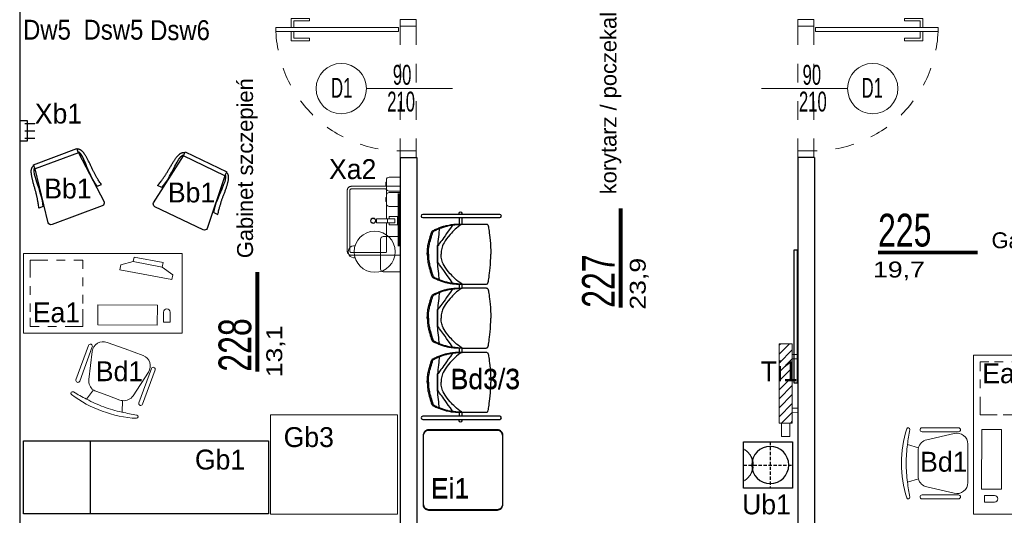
# Model space of a CAD drawing. Header units: millimetres. Extents: x 14495 to 271441, y -21035 to 2232.
# Tile 108 of 227: x 83856 to 84600, y -3184 to -2810. Entities that reach past the tile are written whole.
import ezdxf
from ezdxf.enums import TextEntityAlignment as Align

# ---------------------------------------------------------------- set-up
doc = ezdxf.new("R2010")
doc.units = ezdxf.units.MM
for name, pattern in [('$0$DASHED', [0.75, 0.5, -0.25]), ('0921-PX-TE-20-60$0$0921-X-AR-20-00-FA$0$DASHED2', [0.375, 0.25, -0.125]), ('DASHED', [28.222222, 14.111111, -14.111111])]:
    doc.linetypes.add(name, pattern=pattern)
for name, color, linetype in [('-- TECH  SYMBOLE', 1, 'Continuous'), ('-- TECH SYMBOLE NOWE', 1, 'Continuous'), ('-- TECH WYPOSAŻENIE', 2, 'Continuous'), ('-TECH SANITARNA', 1, 'Continuous'), ('A-POW-NR', 1, 'Continuous'), ('a_cienka', 8, 'Continuous'), ('A_SC_DZIAlOWE', 4, 'Continuous'), ('TECH Meble', 1, 'Continuous')]:
    doc.layers.add(name, color=color, linetype=linetype)
for name, color, linetype, lineweight in [('0-c.o.-grzejniki', 34, 'Continuous', 9), ('03', 2, 'Continuous', 13), ('A_L_CIENKA', 251, 'Continuous', 5), ('A_Stolarka_drzwi', 1, 'Continuous', 9), ('M_drzwi', 1, 'Continuous', 5), ('Q-SPCQ', 2, 'Continuous', 9), ('TECH Wyp-meble', 1, 'Continuous', 15), ('TECH Wyp-meble nowe', 1, 'Continuous', 30), ('TECH Wyp-sanitar', 8, 'Continuous', 30)]:
    doc.layers.add(name, color=color, linetype=linetype, lineweight=lineweight)
doc.layers.add('A-POW', color=2, linetype='Continuous', plot=False)
doc.styles.add('arial-tab', font='arial.ttf')
doc.styles.add('ARIAL1_2', font='arial.ttf', dxfattribs={"width": 1.2})
doc.styles.add('arialce', font='ARIALN.TTF')
doc.styles.add('cent', font='swissel.ttf')
doc.styles.add('cg', font='GOTHIC.TTF')
doc.styles.add('ROMANS', font='romans', dxfattribs={"width": 0.6})
doc.styles.add('switz721ltexbt', font='swissel.ttf')

# ---------------------------------------------------------------- blocks, each defined once
blk = doc.blocks.new('SSCVCFDSS')
blk.add_line((0, 50.02), (0, 0))
blk.add_circle((0, -19), 19)
at = {"style": 'ROMANS', "text_generation_flag": 4, "width": 0.6}
blk.add_attdef('FD1-8', text='', height=13, rotation=270, dxfattribs=at).set_placement((6.15, 55.19), align=Align.RIGHT)
for tag, p in [('90', (-8.71, 25.47)), ('200', (8.16, 25.47))]:
    blk.add_attdef(tag, text='', height=13, rotation=270, dxfattribs=at).set_placement(p, align=Align.MIDDLE)
blk.add_attdef('AL6C', text='', height=13, dxfattribs=at).set_placement((-0.56, -18.64), align=Align.MIDDLE)
blk = doc.blocks.new('DRZWI Z OSCIEZNICA NIEOKALAJACA 90')
at = {"linetype": 'DASHED'}
for p, q in [((-12, 5), (-12, 99)), ((0, 5), (0, 99))]:
    blk.add_line(p, q, dxfattribs=at)
at = {"ltscale": 0.05}
blk.add_line((-39.5, 52), (25.59, 52), dxfattribs=at)
for points in [[(-12, 99), (-12, 104), (0, 104), (0, 99)], [(93.91, 9.01), (1.43, 9.01), (1.43, 6.01), (93.91, 6.01)], [(-12, 0), (-12, 5), (0, 5), (0, 0)]]:
    blk.add_lwpolyline(points, close=True)
for points in [[(82.48, 9.01), (82.48, 16.01), (68.48, 16.01), (68.48, 14.01), (80.48, 14.01), (80.48, 9.01)], [(82.48, 6.01), (82.48, -0.99), (68.48, -0.99), (68.48, 1.01), (80.48, 1.01), (80.48, 6.01)]]:
    blk.add_lwpolyline(points)
at = {"linetype": 'DASHED'}
blk.add_arc((0, 5), 94, 2.44751, 90, dxfattribs=at)
blk = doc.blocks.new('Umywalka ceramiczna prostokątna - Umywalka nablatowa 60x45-V4-PW_K0')
at = {"layer": 'Q-SPCQ'}
for p, q in [((-13.5, 39.5), (-13.5, 2.5)), ((-11.5, 13.82), (-11.5, 39.5)), ((35.5, 42.5), (-10.5, 42.5)), ((-10.5, 40.5), (35.5, 40.5)), ((36.5, 39.5), (36.5, 13.82)), ((38.5, 2.5), (38.5, 39.5)), ((14, 20.41), (11, 20.41)), ((11, 20.41), (11, 18.11)), ((14, 20.41), (11, 20.41)), ((11, 12.15), (11, 18.11)), ((14, 18.11), (14, 20.41)), ((14, 18.11), (14, 12.15)), ((11, 12.82), (-10.5, 12.82)), ((9.32, 10.62), (9.32, 4.66)), ((11, 10.81), (9.51, 10.81)), ((11, 8.65), (11, 12.15)), ((14, 12.15), (11, 12.15)), ((11, 6.65), (11, 8.65)), ((35.5, 12.82), (14, 12.82)), ((14, 12.15), (14, 8.65)), ((15.46, 10.81), (14, 10.81)), ((14, 8.65), (14, 6.65)), ((15.65, 4.66), (15.65, 10.62)), ((-13.5, 2.5), (38.5, 2.5)), ((9.47, 4.51), (15.5, 4.51)), ((14, 6.65), (11, 6.65))]:
    blk.add_line(p, q, dxfattribs=at)
at = {"layer": 'Q-SPCQ', "flags": 128}
for points in [[(-10.5, 42.5), (-10.62, 42.5), (-10.74, 42.49), (-10.86, 42.48), (-10.98, 42.46), (-11.1, 42.44), (-11.21, 42.41), (-11.33, 42.38), (-11.44, 42.35), (-11.56, 42.31), (-11.67, 42.26), (-11.78, 42.21), (-11.89, 42.16), (-11.99, 42.1), (-12.09, 42.04), (-12.19, 41.98), (-12.29, 41.91), (-12.39, 41.83), (-12.48, 41.76), (-12.57, 41.67), (-12.65, 41.59), (-12.73, 41.5), (-12.81, 41.41), (-12.89, 41.32), (-12.96, 41.22), (-13.02, 41.12), (-13.09, 41.02), (-13.15, 40.91), (-13.2, 40.81), (-13.25, 40.7), (-13.3, 40.59), (-13.34, 40.47), (-13.37, 40.36), (-13.41, 40.24), (-13.43, 40.13), (-13.46, 40.01), (-13.47, 39.89), (-13.49, 39.77), (-13.5, 39.65), (-13.5, 39.53), (-13.5, 39.5)], [(-11.5, 39.5), (-11.5, 39.54), (-11.5, 39.58), (-11.49, 39.62), (-11.49, 39.66), (-11.48, 39.7), (-11.47, 39.74), (-11.46, 39.78), (-11.45, 39.81), (-11.44, 39.85), (-11.42, 39.89), (-11.4, 39.93), (-11.39, 39.96), (-11.37, 40), (-11.35, 40.03), (-11.33, 40.06), (-11.3, 40.1), (-11.28, 40.13), (-11.25, 40.16), (-11.22, 40.19), (-11.2, 40.22), (-11.17, 40.24), (-11.14, 40.27), (-11.11, 40.3), (-11.07, 40.32), (-11.04, 40.34), (-11.01, 40.36), (-10.97, 40.38), (-10.94, 40.4), (-10.9, 40.42), (-10.86, 40.43), (-10.82, 40.45), (-10.79, 40.46), (-10.75, 40.47), (-10.71, 40.48), (-10.67, 40.49), (-10.63, 40.49), (-10.59, 40.5), (-10.55, 40.5), (-10.51, 40.5), (-10.5, 40.5)], [(-11.49, 39.63), (-11.5, 39.59), (-11.5, 39.55), (-11.5, 39.51), (-11.5, 39.5)], [(-11.1, 40.3), (-11.13, 40.28), (-11.16, 40.25), (-11.19, 40.22), (-11.22, 40.2), (-11.24, 40.17)], [(-10.5, 40.5), (-10.54, 40.5), (-10.58, 40.5), (-10.62, 40.49), (-10.66, 40.49)], [(38.5, 39.5), (38.5, 39.62), (38.49, 39.74), (38.48, 39.86), (38.46, 39.98), (38.44, 40.1), (38.41, 40.21), (38.38, 40.33), (38.35, 40.44), (38.31, 40.56), (38.26, 40.67), (38.21, 40.78), (38.16, 40.89), (38.1, 40.99), (38.04, 41.09), (37.98, 41.19), (37.91, 41.29), (37.83, 41.39), (37.76, 41.48), (37.67, 41.57), (37.59, 41.65), (37.5, 41.73), (37.41, 41.81), (37.32, 41.89), (37.22, 41.96), (37.12, 42.02), (37.02, 42.09), (36.91, 42.15), (36.81, 42.2), (36.7, 42.25), (36.59, 42.3), (36.47, 42.34), (36.36, 42.37), (36.24, 42.41), (36.13, 42.43), (36.01, 42.46), (35.89, 42.47), (35.77, 42.49), (35.65, 42.5), (35.53, 42.5), (35.5, 42.5)], [(35.63, 40.49), (35.59, 40.5), (35.55, 40.5), (35.51, 40.5), (35.5, 40.5)], [(35.5, 40.5), (35.54, 40.5), (35.58, 40.5), (35.62, 40.49), (35.66, 40.49), (35.7, 40.48), (35.74, 40.47), (35.78, 40.46), (35.81, 40.45), (35.85, 40.44), (35.89, 40.42), (35.93, 40.4), (35.96, 40.39), (36, 40.37), (36.03, 40.35), (36.06, 40.33), (36.1, 40.3), (36.13, 40.28), (36.16, 40.25), (36.19, 40.22), (36.22, 40.2), (36.24, 40.17), (36.27, 40.14), (36.3, 40.11), (36.32, 40.07), (36.34, 40.04), (36.36, 40.01), (36.38, 39.97), (36.4, 39.94), (36.42, 39.9), (36.43, 39.86), (36.45, 39.82), (36.46, 39.79), (36.47, 39.75), (36.48, 39.71), (36.49, 39.67), (36.49, 39.63), (36.5, 39.59), (36.5, 39.55), (36.5, 39.51), (36.5, 39.5)], [(36.3, 40.1), (36.28, 40.13), (36.25, 40.16), (36.22, 40.19), (36.2, 40.22), (36.17, 40.24)], [(36.5, 39.5), (36.5, 39.54), (36.5, 39.58), (36.49, 39.62), (36.49, 39.66)], [(-11.5, 13.82), (-11.5, 13.78), (-11.5, 13.74), (-11.49, 13.7), (-11.49, 13.66)], [(-10.5, 12.82), (-10.54, 12.82), (-10.58, 12.82), (-10.62, 12.82), (-10.66, 12.83), (-10.7, 12.84), (-10.74, 12.85), (-10.78, 12.86), (-10.81, 12.87), (-10.85, 12.88), (-10.89, 12.9), (-10.93, 12.91), (-10.96, 12.93), (-11, 12.95), (-11.03, 12.97), (-11.06, 12.99), (-11.1, 13.02), (-11.13, 13.04), (-11.16, 13.07), (-11.19, 13.09), (-11.22, 13.12), (-11.24, 13.15), (-11.27, 13.18), (-11.3, 13.21), (-11.32, 13.24), (-11.34, 13.28), (-11.36, 13.31), (-11.38, 13.35), (-11.4, 13.38), (-11.42, 13.42), (-11.43, 13.45), (-11.45, 13.49), (-11.46, 13.53), (-11.47, 13.57), (-11.48, 13.61), (-11.49, 13.65), (-11.49, 13.69), (-11.5, 13.73), (-11.5, 13.77), (-11.5, 13.81), (-11.5, 13.82)], [(-11.3, 13.22), (-11.28, 13.19), (-11.25, 13.16), (-11.22, 13.13), (-11.2, 13.1), (-11.17, 13.07)], [(-10.63, 12.83), (-10.59, 12.82), (-10.55, 12.82), (-10.51, 12.82), (-10.5, 12.82)], [(36.5, 13.82), (36.5, 13.78), (36.5, 13.74), (36.49, 13.7), (36.49, 13.66), (36.48, 13.62), (36.47, 13.58), (36.46, 13.54), (36.45, 13.5), (36.44, 13.46), (36.42, 13.43), (36.4, 13.39), (36.39, 13.36), (36.37, 13.32), (36.35, 13.29), (36.33, 13.25), (36.3, 13.22), (36.28, 13.19), (36.25, 13.16), (36.22, 13.13), (36.2, 13.1), (36.17, 13.07), (36.14, 13.05), (36.11, 13.02), (36.07, 13), (36.04, 12.98), (36.01, 12.95), (35.97, 12.94), (35.94, 12.92), (35.9, 12.9), (35.86, 12.89), (35.82, 12.87), (35.79, 12.86), (35.75, 12.85), (35.71, 12.84), (35.67, 12.83), (35.63, 12.83), (35.59, 12.82), (35.55, 12.82), (35.51, 12.82), (35.5, 12.82)], [(35.5, 12.82), (35.54, 12.82), (35.58, 12.82), (35.62, 12.82), (35.66, 12.83)], [(36.1, 13.02), (36.13, 13.04), (36.16, 13.07), (36.19, 13.09), (36.22, 13.12), (36.24, 13.15)], [(36.49, 13.69), (36.5, 13.73), (36.5, 13.77), (36.5, 13.81), (36.5, 13.82)]]:
    blk.add_lwpolyline(points, dxfattribs=at)
at = {"layer": 'Q-SPCQ'}
for centre, radius, start, end in [((12.5, 23), 2, 0, 180), ((12.5, 23), 2, 180, 360), ((12.5, 23), 1.82, 165.15778, 180), ((12.5, 23), 1.82, 180, 191.34075), ((12.5, 23), 1.63, 175.36727, 180), ((12.5, 23), 1.63, 175.36727, 180), ((12.5, 23), 1.63, 180, 198.62064), ((12.5, 23), 1.63, 180, 198.62064), ((12.5, 23), 1.82, 95.84531, 146.66266), ((12.5, 23), 1.82, 85.13096, 94.18327), ((12.5, 23), 1.82, 52.75928, 62.71908), ((12.5, 23), 1.63, 36.87489, 45), ((12.5, 23), 1.63, 36.87489, 45), ((12.5, 23), 1.82, 45, 49.4056), ((12.5, 23), 1.82, 28.98332, 39.73377), ((12.5, 23), 1.63, 0, 18.62064), ((12.5, 23), 1.63, 0, 18.62064), ((12.5, 23), 1.63, 355.36727, 360), ((12.5, 23), 1.63, 355.36727, 360), ((12.5, 23), 1.82, 345.15778, 360), ((12.5, 23), 1.82, 0, 11.34075), ((12.5, 23), 1.82, 208.98332, 219.73377), ((12.5, 23), 1.63, 216.87489, 225), ((12.5, 23), 1.63, 216.87489, 225), ((12.5, 23), 1.82, 225, 229.4056), ((12.5, 23), 1.82, 232.75928, 242.71908), ((12.5, 23), 1.82, 265.13096, 274.18327), ((12.5, 23), 1.82, 275.84531, 326.66266), ((9.51, 10.62), 0.187, 90, 180), ((9.51, 10.62), 0.187, 120, 150), ((9.51, 10.62), 0.187, 120, 150), ((9.51, 10.62), 0.187, 120, 150), ((15.46, 10.62), 0.187, 0, 90), ((15.46, 10.62), 0.187, 30, 60), ((15.46, 10.62), 0.187, 30, 60), ((15.46, 10.62), 0.187, 30, 60), ((9.47, 4.66), 0.149, 180, 270), ((15.5, 4.66), 0.149, 270, 360)]:
    blk.add_arc(centre, radius, start, end, dxfattribs=at)
blk = doc.blocks.new('BIUR_LEK_75-120_monit')
at = {"color": 252, "lineweight": 18}
for p, q in [((72.81, 12.19), (112.13, 19.54)), ((112.82, 15.88), (104.9, 10.13)), ((112.13, 19.54), (112.82, 15.88)), ((73.5, 8.53), (72.81, 12.19)), ((82.95, 6.03), (73.5, 8.53)), ((104.9, 10.13), (82.95, 6.03)), ((82.95, 6.03), (104.9, 10.13)), ((104.9, 10.13), (105.53, 6.76)), ((83.59, 2.65), (82.95, 6.03)), ((105.53, 6.76), (83.59, 2.65))]:
    blk.add_line(p, q, dxfattribs=at)
at = {"color": 2, "linetype": 'Continuous'}
blk.add_lwpolyline([(0, 0), (120, 0), (120, 60), (0, 60)], close=True, dxfattribs=at)
at = {"color": 1, "linetype": 'Continuous', "lineweight": 13, "ltscale": 5}
for points in [[(12, 55), (5, 55), (5, 48.5)], [(25, 55), (18.5, 55)], [(45, 42), (45, 55), (31.5, 55)], [(45, 44), (45, 50.5)], [(5, 44), (5, 37.5)], [(45, 31), (45, 37.5)], [(5, 31), (5, 24.5)], [(45, 18), (45, 24.5)], [(5, 18), (5, 5), (18.5, 5)], [(38, 5), (45, 5), (45, 11.5)], [(25, 5), (31.5, 5)]]:
    blk.add_lwpolyline(points, dxfattribs=at)
at = {"color": 252, "lineweight": 18}
blk.add_lwpolyline([(56.1, 53.72), (101.1, 53.93), (101.17, 38.93), (56.17, 38.72)], close=True, dxfattribs=at)
blk.add_lwpolyline([(110.83, 51.65), (105.83, 51.63), (105.86, 44.13, 0.414214), (108.37, 41.64), (108.37, 41.64, 0.414214), (110.86, 44.16)], format="xyb", close=True, dxfattribs=at)
blk = doc.blocks.new('FOTEL do BIURKA')
at = {"color": 2}
for p, q in [((-14.27, 8.03), (-11.71, -0.26)), ((14.27, 8.03), (11.71, -0.26)), ((0, 0), (-9.66, 0)), ((0, 0), (9.66, 0)), ((-17.78, -6.45), (-22.62, -27.28)), ((17.78, -6.45), (22.62, -27.28)), ((-14.51, -37.5), (0, -37.5)), ((14.51, -37.5), (0, -37.5))]:
    blk.add_line(p, q, dxfattribs=at)
at = {"color": 2, "ltscale": 0.7}
for p, q in [((-26.79, -2.94), (-26.79, -30.47)), ((-23.79, -2.94), (-23.79, -30.47)), ((23.79, -2.94), (23.79, -30.47)), ((26.79, -2.94), (26.79, -30.47))]:
    blk.add_line(p, q, dxfattribs=at)
at = {"color": 2}
for centre, radius, start, end in [((-25.71, 7.51), 1.21, 108.30821, 283.36846), ((-1.1, -70.52), 83.02, 89.23757, 107.51139), ((3.38, -145.12), 154.17, 96.57577, 100.77002), ((0, -91.36), 100.41, 90, 98.0662), ((1.1, -70.52), 83.02, 72.48861, 90.76243), ((0, -91.36), 100.41, 81.9338, 90), ((-3.38, -145.12), 154.17, 79.22998, 83.42423), ((25.71, 7.51), 1.21, 256.63154, 71.69179), ((-9.66, -8.33), 8.33, 90, 103.30317), ((9.66, -8.33), 8.33, 76.69683, 90), ((-9.66, -8.33), 8.33, 104.2415, 166.90676), ((9.66, -8.33), 8.33, 13.09324, 75.7585), ((-14.51, -29.17), 8.33, 166.90676, 270), ((14.51, -29.17), 8.33, 270, 13.09324)]:
    blk.add_arc(centre, radius, start, end, dxfattribs=at)
at = {"color": 2, "ltscale": 0.7}
for centre, start, end in [((-25.29, -2.94), 360, 180), ((-25.29, -2.94), 360, 180), ((25.29, -2.94), 0, 180), ((25.29, -2.94), 0, 180), ((-25.29, -30.47), 180, 360), ((25.29, -30.47), 180, 0)]:
    blk.add_arc(centre, 1.5, start, end, dxfattribs=at)
blk = doc.blocks.new('wieszak krótki')
at = {"color": 2, "linetype": 'Continuous'}
for p, q in [((-1.58, 19.5), (-9.16, 19.5)), ((-1.58, 14), (-9.16, 14)), ((-1.58, 8.5), (-9.16, 8.5))]:
    blk.add_line(p, q, dxfattribs=at)
blk.add_lwpolyline([(-3.68, 6.5), (-3.68, 21.5), (2.21, 21.5), (2.21, 6.5)], close=True, dxfattribs=at)
blk = doc.blocks.new('dystrybutor wody')
at = {"color": 2, "linetype": '$0$DASHED', "ltscale": 5}
for p, q in [((0, -37.12), (0, -0.12)), ((17.5, -16.99), (-17.5, -16.99))]:
    blk.add_line(p, q, dxfattribs=at)
at = {"color": 2}
blk.add_lwpolyline([(17.5, -0.12), (-17.5, -0.12), (-17.5, -37.12), (17.5, -37.12)], close=True, dxfattribs=at)
blk.add_circle((0, -16.99), 14, dxfattribs=at)
at = {"color": 2, "linetype": '0921-PX-TE-20-60$0$0921-X-AR-20-00-FA$0$DASHED2'}
blk.add_arc((0, -44.03), 14, 29.58747, 150.41253, dxfattribs=at)
blk = doc.blocks.new('Ti1')
at = {"layer": 'TECH Wyp-meble nowe', "color": 2, "linetype": 'Continuous', "lineweight": -3}
blk.add_lwpolyline([(2686.73, 1246.64), (2686.73, 1146.64), (2689.73, 1146.64), (2689.73, 1246.64), (2686.73, 1246.64)], dxfattribs=at)
blk = doc.blocks.new('POW')
at = {"const_width": 5}
blk.add_lwpolyline([(125.3, 0), (0, 0)], dxfattribs=at)
at = {"style": 'switz721ltexbt'}
blk.add_attdef('001', (-1.8, 12.3), '', height=41.2, dxfattribs=at)
blk = doc.blocks.new('krzesło')
at = {"color": 2, "ltscale": 0.1}
for p, q in [((3392.04, -4348.28), (3397.14, -4389.9)), ((3434.79, -4346.03), (3394.29, -4346.03)), ((3431.95, -4389.9), (3437.04, -4348.28)), ((3392.77, -4361.22), (3389.26, -4361.22)), ((3436.3, -4361.22), (3439.81, -4361.22)), ((3431.94, -4389.9), (3397.13, -4389.9)), ((3397.13, -4389.9), (3397.13, -4393.28)), ((3397.13, -4393.28), (3431.94, -4393.28)), ((3431.94, -4389.9), (3431.94, -4393.28))]:
    blk.add_line(p, q, dxfattribs=at)
for points in [[(3389.26, -4361.22), (3389.54, -4362.19), (3389.78, -4363.08), (3389.98, -4363.91), (3390.15, -4364.67), (3390.28, -4365.37), (3390.4, -4366.04), (3390.5, -4366.66), (3390.6, -4367.26), (3390.69, -4367.84), (3390.78, -4368.4), (3390.86, -4368.95), (3390.95, -4369.49), (3391.03, -4370.02), (3391.1, -4370.55), (3391.18, -4371.08), (3391.25, -4371.61), (3391.31, -4372.14), (3391.37, -4372.68), (3391.43, -4373.22), (3391.49, -4373.78), (3391.54, -4374.34), (3391.59, -4374.91), (3391.64, -4375.49), (3391.69, -4376.09), (3391.74, -4376.69), (3391.79, -4377.31), (3391.85, -4377.94), (3391.9, -4378.57), (3391.96, -4379.2), (3392.01, -4379.83), (3392.07, -4380.46), (3392.14, -4381.08), (3392.21, -4381.69), (3392.28, -4382.3), (3392.36, -4382.89), (3392.44, -4383.46), (3392.52, -4384.01), (3392.6, -4384.54), (3392.68, -4385.05), (3392.77, -4385.53), (3392.85, -4385.99), (3392.93, -4386.42), (3393.02, -4386.82), (3393.11, -4387.2), (3393.2, -4387.56), (3393.29, -4387.91), (3393.38, -4388.24), (3393.48, -4388.55), (3393.58, -4388.85), (3393.69, -4389.15), (3393.8, -4389.43), (3393.92, -4389.7), (3394.04, -4389.96), (3394.17, -4390.21), (3394.3, -4390.44), (3394.44, -4390.67), (3394.59, -4390.89), (3394.74, -4391.09), (3394.89, -4391.28), (3395.05, -4391.46), (3395.21, -4391.63), (3395.37, -4391.78), (3395.53, -4391.92), (3395.69, -4392.04), (3395.85, -4392.15), (3396.01, -4392.24), (3396.17, -4392.33), (3396.34, -4392.41), (3396.52, -4392.48), (3396.71, -4392.56), (3396.91, -4392.63), (3397.13, -4392.72)], [(3392.77, -4361.22), (3393.3, -4363.36), (3393.84, -4365.76), (3394.24, -4368.59), (3394.38, -4371.7), (3394.64, -4375.1), (3394.78, -4377.64), (3394.78, -4380.04), (3395.05, -4383.72), (3395.18, -4386.12), (3395.85, -4388.67), (3396.39, -4390.08), (3397.13, -4390.47)], [(3436.3, -4361.22), (3435.77, -4363.36), (3435.23, -4365.76), (3434.83, -4368.59), (3434.69, -4371.7), (3434.43, -4375.1), (3434.29, -4377.64), (3434.29, -4380.04), (3434.02, -4383.72), (3433.89, -4386.12), (3433.22, -4388.67), (3432.68, -4390.08), (3431.94, -4390.47)], [(3439.81, -4361.22), (3439.53, -4362.19), (3439.29, -4363.08), (3439.09, -4363.91), (3438.92, -4364.67), (3438.79, -4365.37), (3438.67, -4366.04), (3438.57, -4366.66), (3438.47, -4367.26), (3438.38, -4367.84), (3438.29, -4368.4), (3438.21, -4368.95), (3438.12, -4369.49), (3438.04, -4370.02), (3437.97, -4370.55), (3437.89, -4371.08), (3437.82, -4371.61), (3437.76, -4372.14), (3437.7, -4372.68), (3437.64, -4373.22), (3437.58, -4373.78), (3437.53, -4374.34), (3437.48, -4374.91), (3437.43, -4375.49), (3437.38, -4376.09), (3437.33, -4376.69), (3437.27, -4377.31), (3437.22, -4377.94), (3437.17, -4378.57), (3437.11, -4379.2), (3437.06, -4379.83), (3436.99, -4380.46), (3436.93, -4381.08), (3436.86, -4381.69), (3436.79, -4382.3), (3436.71, -4382.89), (3436.63, -4383.46), (3436.55, -4384.01), (3436.47, -4384.54), (3436.39, -4385.05), (3436.3, -4385.53), (3436.22, -4385.99), (3436.14, -4386.42), (3436.05, -4386.82), (3435.96, -4387.2), (3435.87, -4387.56), (3435.78, -4387.91), (3435.69, -4388.24), (3435.59, -4388.55), (3435.49, -4388.85), (3435.38, -4389.15), (3435.27, -4389.43), (3435.15, -4389.7), (3435.03, -4389.96), (3434.9, -4390.21), (3434.77, -4390.44), (3434.63, -4390.67), (3434.48, -4390.89), (3434.33, -4391.09), (3434.18, -4391.28), (3434.02, -4391.46), (3433.86, -4391.63), (3433.7, -4391.78), (3433.54, -4391.92), (3433.38, -4392.04), (3433.22, -4392.15), (3433.06, -4392.24), (3432.9, -4392.33), (3432.73, -4392.41), (3432.55, -4392.48), (3432.36, -4392.56), (3432.16, -4392.63), (3431.94, -4392.72)]]:
    blk.add_lwpolyline(points, dxfattribs=at)
for centre, start, end in [((3394.29, -4348.28), 90, 180), ((3434.79, -4348.28), 0, 90)]:
    blk.add_arc(centre, 2.25, start, end, dxfattribs=at)
blk = doc.blocks.new('krzesełko')
at = {"layer": 'TECH Meble'}
blk.add_blockref('krzesło', (-3414.54, 4393.28), dxfattribs=at)
blk = doc.blocks.new('siedzisko 3x')
at = {"color": 2}
for p, q in [((8.45, 67.85), (9.24, 67.57)), ((18.77, 70.6), (19.15, 70.16)), ((8.45, 28.64), (9.24, 28.93)), ((18.77, 25.9), (19.15, 26.34)), ((18.77, 22.35), (19.15, 21.91)), ((8.45, 19.61), (9.24, 19.32)), ((8.45, -19.61), (9.24, -19.32)), ((18.77, -22.35), (19.15, -21.91)), ((8.45, -28.83), (9.24, -29.12)), ((18.77, -26.08), (19.15, -26.52)), ((8.45, -68.04), (9.24, -67.75)), ((18.77, -70.78), (19.15, -70.34))]:
    blk.add_line(p, q, dxfattribs=at)
at = {"color": 2, "extrusion": (0, 0, -1)}
for points in [[(3.45, 78.11, -1), (3.45, 75.73), (-54.78, 75.73, -1), (-54.78, 78.11)], [(3.45, -74.13, -1), (3.45, -76.51), (-54.78, -76.51, -1), (-54.78, -74.13)]]:
    blk.add_lwpolyline(points, format="xyb", close=True, dxfattribs=at)
at = {"color": 2, "extrusion": (9.8583e-15, 1.33564e-17, -1)}
blk.add_lwpolyline([(-23.97, 77.88), (-23.98, 79.14, 0.85599), (-25.97, 79.14), (-25.97, 77.93)], format="xyb", dxfattribs=at)
at = {"color": 2, "extrusion": (-9.8583e-15, -1.33564e-17, -1)}
blk.add_lwpolyline([(-25.97, -76.47), (-25.97, -77.72, 0.85599), (-23.98, -77.72), (-23.97, -76.51)], format="xyb", dxfattribs=at)
at = {"color": 2}
for points in [[(23.95, 75.72, 0), (23.97, 74.39, 0), (23.97, 70.93, 0)], [(25.99, 75.71, 0), (25.97, 74.39, 0), (25.97, 70.93, 0)], [(23.95, 25.64, 0), (23.97, 24.81, 0), (23.97, 22.63, 0)], [(25.99, 25.63, 0), (25.97, 24.81, 0), (25.97, 22.63, 0)], [(23.95, -22.59, 0), (23.97, -23.47, 0), (23.97, -25.76, 0)], [(25.99, -22.6, 0), (25.97, -23.47, 0), (25.97, -25.76, 0)], [(23.95, -71.07, 0), (23.97, -71.92, 0), (23.97, -74.13, 0)], [(25.99, -71.08, 0), (25.97, -71.92, 0), (25.97, -74.13, 0)]]:
    blk.add_polyline3d(points, dxfattribs=at)
for points, knots in [([(0, 48.25), (0.02, 51.63), (0.5, 54.96), (1.3, 58.08), (3.3, 64.82), (3.69, 65.51), (3.93, 65.73), (4.6, 66.16), (8.36, 67.84), (9.01, 68.07), (12.44, 69.26), (14.98, 69.95), (17.48, 70.42), (18.8, 70.62), (21.23, 70.85), (24.24, 70.89), (43.41, 70.94), (44.96, 70.91), (45.54, 70.66), (45.87, 70.02), (46.64, 66.04), (47.44, 59.56), (47.93, 51.7), (47.94, 48.25)], [0, 0, 0, 0, 1, 2, 3, 4, 5, 6, 7, 8, 9, 10, 11, 12, 13, 14, 15, 16, 17, 18, 19, 20, 20.976413, 20.976413, 20.976413, 20.976413]), ([(0.84, 48.25), (0.86, 51.36), (1.34, 54.69), (2.14, 57.81), (4.14, 64.55), (4.53, 65.24), (4.77, 65.46), (5.44, 65.89), (9.19, 67.57), (9.85, 67.79), (13.28, 68.99), (15.66, 69.57), (17.66, 69.97), (19.15, 70.17), (22, 70.5), (24.61, 70.69), (29.42, 70.9)], [0.000543, 0.000543, 0.000543, 0.000543, 1, 2, 3, 4, 5, 6, 7, 8, 9, 10, 11, 12, 13, 13.718223, 13.718223, 13.718223, 13.718223]), ([(19.15, 70.16), (14.16, 63.02), (9.61, 56.87), (8.09, 54.68), (7.79, 54.5)], [0, 0, 0, 0, 1, 1.953119, 1.953119, 1.953119, 1.953119]), ([(26.04, 70.74), (22.1, 68.29), (16.74, 62.73), (12.18, 56.39), (10.67, 52.55), (10.49, 49.91), (10.49, 48.47), (10.49, 48.4), (10.49, 48.32), (10.49, 48.25)], [0.009268, 0.009268, 0.009268, 0.009268, 1, 2, 3, 4, 4, 4, 4.05202, 4.05202, 4.05202, 4.05202]), ([(7.62, 48.25), (7.62, 48.27), (7.62, 48.3), (7.62, 48.32), (7.62, 52.24), (7.64, 53.73), (7.68, 54.42), (7.72, 54.57), (7.75, 54.6), (7.78, 54.61), (7.79, 54.59), (7.79, 54.44), (7.82, 52.04), (7.82, 48.32), (7.82, 48.3), (7.82, 48.27), (7.82, 48.25)], [-0.006067, -0.006067, -0.006067, -0.006067, 0, 0, 0, 1, 2, 3, 4, 5, 6, 7, 8, 8, 8, 8.006309, 8.006309, 8.006309, 8.006309]), ([(0, 48.25), (0.02, 44.87), (0.5, 41.53), (1.3, 38.42), (3.3, 31.68), (3.69, 30.99), (3.93, 30.77), (4.6, 30.34), (8.36, 28.66), (9.01, 28.43), (12.44, 27.24), (14.98, 26.55), (17.48, 26.08), (18.8, 25.88), (21.23, 25.65), (24.24, 25.61), (43.41, 25.56), (44.96, 25.59), (45.54, 25.84), (45.87, 26.48), (46.64, 30.46), (47.44, 36.94), (47.93, 44.8), (47.94, 48.25)], [0, 0, 0, 0, 1, 2, 3, 4, 5, 6, 7, 8, 9, 10, 11, 12, 13, 14, 15, 16, 17, 18, 19, 20, 20.976413, 20.976413, 20.976413, 20.976413]), ([(0.84, 48.25), (0.86, 45.14), (1.34, 41.8), (2.14, 38.69), (4.14, 31.95), (4.53, 31.26), (4.77, 31.04), (5.44, 30.61), (9.19, 28.93), (9.85, 28.7), (13.28, 27.51), (15.66, 26.92), (17.66, 26.53), (19.15, 26.33), (22, 26), (24.61, 25.81), (29.42, 25.6)], [0.000543, 0.000543, 0.000543, 0.000543, 1, 2, 3, 4, 5, 6, 7, 8, 9, 10, 11, 12, 13, 13.718223, 13.718223, 13.718223, 13.718223]), ([(7.62, 48.25), (7.62, 48.23), (7.62, 48.2), (7.62, 48.18), (7.62, 44.26), (7.64, 42.77), (7.68, 42.08), (7.72, 41.93), (7.75, 41.9), (7.78, 41.89), (7.79, 41.91), (7.79, 42.06), (7.82, 44.46), (7.82, 48.18), (7.82, 48.2), (7.82, 48.23), (7.82, 48.25)], [-0.006067, -0.006067, -0.006067, -0.006067, 0, 0, 0, 1, 2, 3, 4, 5, 6, 7, 8, 8, 8, 8.006309, 8.006309, 8.006309, 8.006309]), ([(26.04, 25.76), (22.1, 28.2), (16.74, 33.76), (12.18, 40.11), (10.67, 43.95), (10.49, 46.59), (10.49, 48.02), (10.49, 48.1), (10.49, 48.17), (10.49, 48.25)], [0.009268, 0.009268, 0.009268, 0.009268, 1, 2, 3, 4, 4, 4, 4.05202, 4.05202, 4.05202, 4.05202]), ([(19.15, 26.34), (14.16, 33.48), (9.61, 39.63), (8.09, 41.82), (7.79, 42)], [0, 0, 0, 0, 1, 1.953119, 1.953119, 1.953119, 1.953119]), ([(0, 0), (0.02, 3.38), (0.5, 6.71), (1.3, 9.83), (3.3, 16.57), (3.69, 17.26), (3.93, 17.48), (4.6, 17.91), (8.36, 19.59), (9.01, 19.82), (12.44, 21.01), (14.98, 21.7), (17.48, 22.17), (18.8, 22.37), (21.23, 22.6), (24.24, 22.64), (43.41, 22.69), (44.96, 22.66), (45.54, 22.41), (45.87, 21.77), (46.64, 17.79), (47.44, 11.31), (47.93, 3.45), (47.94, 0)], [0, 0, 0, 0, 1, 2, 3, 4, 5, 6, 7, 8, 9, 10, 11, 12, 13, 14, 15, 16, 17, 18, 19, 20, 20.976413, 20.976413, 20.976413, 20.976413]), ([(0.84, 0), (0.86, 3.11), (1.34, 6.44), (2.14, 9.56), (4.14, 16.3), (4.53, 16.99), (4.77, 17.21), (5.44, 17.64), (9.19, 19.32), (9.85, 19.55), (13.28, 20.74), (15.66, 21.32), (17.66, 21.72), (19.15, 21.92), (22, 22.25), (24.61, 22.44), (29.42, 22.65)], [0.000543, 0.000543, 0.000543, 0.000543, 1, 2, 3, 4, 5, 6, 7, 8, 9, 10, 11, 12, 13, 13.718223, 13.718223, 13.718223, 13.718223]), ([(26.04, 22.49), (22.1, 20.05), (16.74, 14.48), (12.18, 8.14), (10.67, 4.3), (10.49, 1.66), (10.49, 0.23), (10.49, 0.15), (10.49, 0.08), (10.49, 0)], [0.009268, 0.009268, 0.009268, 0.009268, 1, 2, 3, 4, 4, 4, 4.05202, 4.05202, 4.05202, 4.05202]), ([(19.15, 21.91), (14.16, 14.77), (9.61, 8.62), (8.09, 6.43), (7.79, 6.25)], [0, 0, 0, 0, 1, 1.953119, 1.953119, 1.953119, 1.953119]), ([(0, 0), (0.02, -3.38), (0.5, -6.71), (1.3, -9.83), (3.3, -16.57), (3.69, -17.26), (3.93, -17.48), (4.6, -17.91), (8.36, -19.59), (9.01, -19.82), (12.44, -21.01), (14.98, -21.7), (17.48, -22.17), (18.8, -22.37), (21.23, -22.6), (24.24, -22.64), (43.41, -22.69), (44.96, -22.66), (45.54, -22.41), (45.87, -21.77), (46.64, -17.79), (47.44, -11.31), (47.93, -3.45), (47.94, 0)], [0, 0, 0, 0, 1, 2, 3, 4, 5, 6, 7, 8, 9, 10, 11, 12, 13, 14, 15, 16, 17, 18, 19, 20, 20.976413, 20.976413, 20.976413, 20.976413]), ([(7.62, 0), (7.62, 0.02), (7.62, 0.05), (7.62, 0.07), (7.62, 3.99), (7.64, 5.48), (7.68, 6.17), (7.72, 6.32), (7.75, 6.35), (7.78, 6.36), (7.79, 6.34), (7.79, 6.19), (7.82, 3.79), (7.82, 0.07), (7.82, 0.05), (7.82, 0.02), (7.82, 0)], [-0.006067, -0.006067, -0.006067, -0.006067, 0, 0, 0, 1, 2, 3, 4, 5, 6, 7, 8, 8, 8, 8.006309, 8.006309, 8.006309, 8.006309]), ([(0.84, 0), (0.86, -3.11), (1.34, -6.44), (2.14, -9.56), (4.14, -16.3), (4.53, -16.99), (4.77, -17.21), (5.44, -17.64), (9.19, -19.32), (9.85, -19.55), (13.28, -20.74), (15.66, -21.32), (17.66, -21.72), (19.15, -21.92), (22, -22.25), (24.61, -22.44), (29.42, -22.65)], [0.000543, 0.000543, 0.000543, 0.000543, 1, 2, 3, 4, 5, 6, 7, 8, 9, 10, 11, 12, 13, 13.718223, 13.718223, 13.718223, 13.718223]), ([(7.62, 0), (7.62, -0.02), (7.62, -0.05), (7.62, -0.07), (7.62, -3.99), (7.64, -5.48), (7.68, -6.17), (7.72, -6.32), (7.75, -6.35), (7.78, -6.36), (7.79, -6.34), (7.79, -6.19), (7.82, -3.79), (7.82, -0.07), (7.82, -0.05), (7.82, -0.02), (7.82, 0)], [-0.006067, -0.006067, -0.006067, -0.006067, 0, 0, 0, 1, 2, 3, 4, 5, 6, 7, 8, 8, 8, 8.006309, 8.006309, 8.006309, 8.006309]), ([(19.15, -21.91), (14.16, -14.77), (9.61, -8.62), (8.09, -6.43), (7.79, -6.25)], [0, 0, 0, 0, 1, 1.953119, 1.953119, 1.953119, 1.953119]), ([(26.04, -22.49), (22.1, -20.05), (16.74, -14.48), (12.18, -8.14), (10.67, -4.3), (10.49, -1.66), (10.49, -0.23), (10.49, -0.15), (10.49, -0.08), (10.49, 0)], [0.009268, 0.009268, 0.009268, 0.009268, 1, 2, 3, 4, 4, 4, 4.05202, 4.05202, 4.05202, 4.05202]), ([(0, -48.43), (0.02, -45.06), (0.5, -41.72), (1.3, -38.6), (3.3, -31.86), (3.69, -31.17), (3.93, -30.95), (4.6, -30.52), (8.36, -28.84), (9.01, -28.62), (12.44, -27.42), (14.98, -26.73), (17.48, -26.26), (18.8, -26.06), (21.23, -25.83), (24.24, -25.8), (43.41, -25.74), (44.96, -25.77), (45.54, -26.02), (45.87, -26.66), (46.64, -30.65), (47.44, -37.12), (47.93, -44.98), (47.94, -48.43)], [0, 0, 0, 0, 1, 2, 3, 4, 5, 6, 7, 8, 9, 10, 11, 12, 13, 14, 15, 16, 17, 18, 19, 20, 20.976413, 20.976413, 20.976413, 20.976413]), ([(0.84, -48.43), (0.86, -45.33), (1.34, -41.99), (2.14, -38.87), (4.14, -32.13), (4.53, -31.44), (4.77, -31.22), (5.44, -30.79), (9.19, -29.11), (9.85, -28.89), (13.28, -27.69), (15.66, -27.11), (17.66, -26.71), (19.15, -26.51), (22, -26.18), (24.61, -26), (29.42, -25.78)], [0.000543, 0.000543, 0.000543, 0.000543, 1, 2, 3, 4, 5, 6, 7, 8, 9, 10, 11, 12, 13, 13.718223, 13.718223, 13.718223, 13.718223]), ([(19.15, -26.52), (14.16, -33.66), (9.61, -39.81), (8.09, -42), (7.79, -42.18)], [0, 0, 0, 0, 1, 1.953119, 1.953119, 1.953119, 1.953119]), ([(26.04, -25.94), (22.1, -28.39), (16.74, -33.95), (12.18, -40.3), (10.67, -44.14), (10.49, -46.77), (10.49, -48.21), (10.49, -48.28), (10.49, -48.36), (10.49, -48.43)], [0.009268, 0.009268, 0.009268, 0.009268, 1, 2, 3, 4, 4, 4, 4.05202, 4.05202, 4.05202, 4.05202]), ([(7.62, -48.43), (7.62, -48.41), (7.62, -48.38), (7.62, -48.36), (7.62, -44.44), (7.64, -42.95), (7.68, -42.26), (7.72, -42.11), (7.75, -42.08), (7.78, -42.07), (7.79, -42.09), (7.79, -42.24), (7.82, -44.64), (7.82, -48.36), (7.82, -48.38), (7.82, -48.41), (7.82, -48.43)], [-0.006067, -0.006067, -0.006067, -0.006067, 0, 0, 0, 1, 2, 3, 4, 5, 6, 7, 8, 8, 8, 8.006309, 8.006309, 8.006309, 8.006309]), ([(0, -48.43), (0.02, -51.81), (0.5, -55.15), (1.3, -58.26), (3.3, -65), (3.69, -65.69), (3.93, -65.92), (4.6, -66.34), (8.36, -68.02), (9.01, -68.25), (12.44, -69.44), (14.98, -70.13), (17.48, -70.6), (18.8, -70.81), (21.23, -71.03), (24.24, -71.07), (43.41, -71.12), (44.96, -71.09), (45.54, -70.85), (45.87, -70.2), (46.64, -66.22), (47.44, -59.74), (47.93, -51.88), (47.94, -48.43)], [0, 0, 0, 0, 1, 2, 3, 4, 5, 6, 7, 8, 9, 10, 11, 12, 13, 14, 15, 16, 17, 18, 19, 20, 20.976413, 20.976413, 20.976413, 20.976413]), ([(0.84, -48.43), (0.86, -51.54), (1.34, -54.88), (2.14, -57.99), (4.14, -64.73), (4.53, -65.42), (4.77, -65.64), (5.44, -66.07), (9.19, -67.75), (9.85, -67.98), (13.28, -69.17), (15.66, -69.76), (17.66, -70.15), (19.15, -70.35), (22, -70.68), (24.61, -70.87), (29.42, -71.08)], [0.000543, 0.000543, 0.000543, 0.000543, 1, 2, 3, 4, 5, 6, 7, 8, 9, 10, 11, 12, 13, 13.718223, 13.718223, 13.718223, 13.718223]), ([(7.62, -48.43), (7.62, -48.46), (7.62, -48.48), (7.62, -48.5), (7.62, -52.42), (7.64, -53.91), (7.68, -54.6), (7.72, -54.75), (7.75, -54.78), (7.78, -54.79), (7.79, -54.77), (7.79, -54.62), (7.82, -52.22), (7.82, -48.5), (7.82, -48.48), (7.82, -48.46), (7.82, -48.43)], [-0.006067, -0.006067, -0.006067, -0.006067, 0, 0, 0, 1, 2, 3, 4, 5, 6, 7, 8, 8, 8, 8.006309, 8.006309, 8.006309, 8.006309]), ([(26.04, -70.92), (22.1, -68.48), (16.74, -62.92), (12.18, -56.57), (10.67, -52.73), (10.49, -50.09), (10.49, -48.66), (10.49, -48.58), (10.49, -48.51), (10.49, -48.43)], [0.009268, 0.009268, 0.009268, 0.009268, 1, 2, 3, 4, 4, 4, 4.05202, 4.05202, 4.05202, 4.05202]), ([(19.15, -70.34), (14.16, -63.2), (9.61, -57.06), (8.09, -54.86), (7.79, -54.69)], [0, 0, 0, 0, 1, 1.953119, 1.953119, 1.953119, 1.953119])]:
    blk.add_open_spline(points, degree=3, knots=knots, dxfattribs=at)
for points in [[(9.24, 67.57), (8.77, 64.32), (7.89, 58.24), (7.75, 54.6)], [(9.24, 28.93), (8.77, 32.18), (7.89, 38.26), (7.75, 41.9)], [(9.24, 19.32), (8.77, 16.07), (7.89, 9.99), (7.75, 6.35)], [(9.24, -19.32), (8.77, -16.07), (7.89, -9.99), (7.75, -6.35)], [(9.24, -29.12), (8.77, -32.36), (7.89, -38.44), (7.75, -42.08)], [(9.24, -67.75), (8.77, -64.5), (7.89, -58.42), (7.75, -54.79)]]:
    blk.add_open_spline(points, degree=3, dxfattribs=at)

msp = doc.modelspace()

# ---------------------------------------------------------------- hatches: boundary and pattern name
at = {"layer": '0-c.o.-grzejniki'}
h = msp.add_hatch(dxfattribs=at)
h.set_pattern_fill('ANSI31', color=256, scale=1.5, angle=-90.01434, style=0)
h.set_pattern_definition([(224.9856649, (-87856.445, 129395.3295), (-3.36675338, 3.3684385), [])])
h.paths.add_polyline_path([(84429.74, -3114.29), (84429.74, -3054.28), (84439.71, -3054.28), (84439.71, -3114.29)])

# ---------------------------------------------------------------- linework, layer by layer
at = {"layer": '-- TECH WYPOSAŻENIE', "color": 2}
for points in [[(84221.05, -3175.81), (84221.05, -3123.81, 0.414214), (84217.05, -3119.8), (84165.05, -3119.8, 0.414214), (84161.05, -3123.8), (84161.05, -3175.8, 0.414214), (84165.05, -3179.8), (84217.05, -3179.8, 0.414214)], [(84221.12, -3175.31), (84221.13, -3123.31, 0.414214), (84217.13, -3119.3), (84165.13, -3119.3, 0.414214), (84161.13, -3123.3), (84161.12, -3175.3, 0.414214), (84165.12, -3179.3), (84217.12, -3179.3, 0.414214)]]:
    msp.add_lwpolyline(points, format="xyb", close=True, dxfattribs=at)
at = {"layer": '-TECH SANITARNA', "color": 1, "const_width": 2}
msp.add_lwpolyline([(84142.84, -2980.8), (84142.81, -2940.8)], dxfattribs=at)
at = {"layer": '0-c.o.-grzejniki'}
msp.add_lwpolyline([(84429.74, -3114.29), (84429.74, -3054.28), (84439.71, -3054.28), (84439.71, -3114.29)], close=True, dxfattribs=at)
at = {"layer": '0-c.o.-grzejniki', "ltscale": 2}
for points in [[(84443.87, -3065.66), (84443.87, -3062.54), (84439.73, -3062.54), (84439.73, -3065.66)], [(84443.87, -3065.66), (84443.87, -3062.54), (84439.73, -3062.54), (84439.73, -3065.66)], [(84443.87, -3102.92), (84443.87, -3106.29), (84439.73, -3106.03), (84439.73, -3102.92)], [(84437.96, -3114.28), (84437.97, -3124.28), (84431.48, -3124.28), (84431.48, -3114.29)]]:
    msp.add_lwpolyline(points, close=True, dxfattribs=at)
at = {"layer": '03', "color": 1}
for points in [[(84133.27, -2930.66), (84133.28, -2937.16, 0.414214), (84135.28, -2939.16), (84143.78, -2939.16), (84143.77, -2928.66), (84135.27, -2928.66, 0.414214)], [(84133.28, -2942.17), (84133.29, -2948.67, 0.414214), (84135.29, -2950.67), (84143.79, -2950.66), (84143.78, -2940.16), (84135.28, -2940.17, 0.414214)], [(84128.8, -2975.47), (84128.82, -2997.97, 0.414214), (84130.82, -2999.97), (84143.82, -2999.96), (84143.8, -2973.46), (84130.8, -2973.47, 0.414214)]]:
    msp.add_lwpolyline(points, format="xyb", close=True, dxfattribs=at)
for points in [[(84133.27, -2932.36), (84133.28, -2935.46), (84132.73, -2935.46), (84132.72, -2932.36)], [(84133.28, -2943.87), (84133.28, -2946.97), (84132.73, -2946.97), (84132.73, -2943.87)]]:
    msp.add_lwpolyline(points, close=True, dxfattribs=at)
msp.add_circle((84124.44, -2984.89), 15.5, dxfattribs=at)
msp.add_arc((84108.94, -2984.9), 4.56, 81.5855, 278.49194, dxfattribs=at)
at = {"layer": 'A_SC_DZIAlOWE'}
for p, q in [((83856.37, -2746.76), (83856.37, -3192.26)), ((84143.72, -2913.76), (84156.22, -2913.76)), ((84143.72, -2913.76), (84143.72, -3192.26)), ((84143.72, -2913.76), (84156.22, -2913.76)), ((84156.22, -2913.76), (84156.22, -3192.26)), ((84443.87, -2913.76), (84443.87, -3192.26)), ((84456.37, -2913.76), (84443.87, -2913.76)), ((84456.37, -2913.76), (84456.37, -3192.26))]:
    msp.add_line(p, q, dxfattribs=at)
at = {"layer": 'TECH Wyp-meble', "color": 1, "lineweight": -3}
msp.add_line((83909.83, -3182.64), (83909.83, -3127.64), dxfattribs=at)
at = {"layer": 'TECH Wyp-meble', "color": 2, "linetype": 'Continuous', "ltscale": 100}
msp.add_lwpolyline([(84141.75, -3182.87), (84141.75, -3107.87), (84045.75, -3107.87), (84045.75, -3182.87)], close=True, dxfattribs=at)
at = {"layer": 'TECH Wyp-meble', "color": 2, "lineweight": -3}
msp.add_lwpolyline([(83859.23, -3127.64), (84044.23, -3127.64), (84044.23, -3182.64), (83859.23, -3182.64)], close=True, dxfattribs=at)

# ---------------------------------------------------------------- block references
at = {"layer": '-- TECH WYPOSAŻENIE', "xscale": -1}
for name, p, rotation in [('wieszak krótki', (83858.65, -2907.66), 359.9999611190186), ('dystrybutor wody', (84440.05, -3145.83), 270)]:
    msp.add_blockref(name, p, dxfattribs=dict(at, rotation=rotation))
at = {"layer": 'A-POW-NR'}
ref = msp.add_blockref('POW', (84310.16, -3027.21), dxfattribs=dict(at, xscale=0.6, yscale=0.6, zscale=0.6, rotation=90))
ref.add_attrib('88,88', '23,9', dxfattribs={"layer": 'A-POW', "height": 12, "rotation": 90, "style": 'ARIAL1_2', "width": 1.2}).set_placement((84329.01, -2989.5), align=Align.RIGHT)
ref.add_attrib('POKOJ', 'korytarz / poczekalnia dzieci zdrowych', (84306.95, -2941.54), dxfattribs={"layer": 'A-POW', "height": 12, "rotation": 90, "style": 'arialce', "width": 1.2})
ref.add_attrib('001', '227', (84305.65, -3027.21), dxfattribs={"layer": '0', "height": 24.71, "rotation": 90, "style": 'switz721ltexbt', "width": 0.7})
ref = msp.add_blockref('POW', (84035.73, -3075.42), dxfattribs=dict(at, xscale=0.6, yscale=0.6, zscale=0.6, rotation=90))
ref.add_attrib('88,88', '13,1', dxfattribs={"layer": 'A-POW', "height": 12, "rotation": 90, "style": 'ARIAL1_2', "width": 1.2}).set_placement((84054.58, -3040.48), align=Align.RIGHT)
ref.add_attrib('POKOJ', 'Gabinet szczepień', (84032.52, -2989.75), dxfattribs={"layer": 'A-POW', "height": 12, "rotation": 90, "style": 'arialce', "width": 1.2})
ref.add_attrib('001', '228', (84031.22, -3075.42), dxfattribs={"layer": '0', "height": 24.71, "rotation": 90, "style": 'switz721ltexbt', "width": 0.7})
ref = msp.add_blockref('POW', (84504.47, -2985.46), dxfattribs=dict(at, xscale=0.6, yscale=0.6, zscale=0.6))
ref.add_attrib('88,88', '19,7', dxfattribs={"layer": 'A-POW', "height": 12, "style": 'ARIAL1_2', "width": 1.2}).set_placement((84539.81, -3004.31), align=Align.RIGHT)
ref.add_attrib('POKOJ', 'Gabinet badań dzieci zdrowych', (84590.14, -2982.25), dxfattribs={"layer": 'A-POW', "height": 12, "style": 'arialce', "width": 1.2})
ref.add_attrib('001', '225', (84504.47, -2980.94), dxfattribs={"layer": '0', "height": 24.71, "style": 'switz721ltexbt', "width": 0.7})
at = {"layer": 'a_cienka', "color": 252, "linetype": 'Continuous', "lineweight": 0}
msp.add_blockref('siedzisko 3x', (84164.12, -3034.89), dxfattribs=at)
at = {"layer": 'A_L_CIENKA', "linetype": 'Continuous', "lineweight": 13, "xscale": -1}
for p, rotation in [((83883.17, -2913.1), 200.6201501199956), ((83997.09, -2916.99), 154.4634364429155)]:
    msp.add_blockref('krzesełko', p, dxfattribs=dict(at, rotation=rotation))
at = {"layer": 'A_Stolarka_drzwi', "rotation": 179.9999999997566}
msp.add_blockref('DRZWI Z OSCIEZNICA NIEOKALAJACA 90', (84143.72, -2809.76), dxfattribs=at)
at = {"layer": 'A_Stolarka_drzwi', "xscale": -1, "rotation": 180}
msp.add_blockref('DRZWI Z OSCIEZNICA NIEOKALAJACA 90', (84455.87, -2809.76), dxfattribs=at)
at = {"layer": 'M_drzwi'}
ref = msp.add_blockref('SSCVCFDSS', (84118.14, -2861.76), dxfattribs=dict(at, rotation=270.0000000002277))
ref.add_attrib('90', '90', dxfattribs={"layer": '0', "height": 15, "style": 'cent', "width": 0.6}).set_placement((84145.11, -2851.37), align=Align.MIDDLE)
ref.add_attrib('200', '210', dxfattribs={"layer": '0', "height": 15, "style": 'cent', "width": 0.6}).set_placement((84144.36, -2871.59), align=Align.MIDDLE)
ref.add_attrib('AL6C', 'D1', dxfattribs={"layer": '0', "height": 15, "style": 'arial-tab', "width": 0.6}).set_placement((84099.49, -2861.2), align=Align.MIDDLE)
ref = msp.add_blockref('SSCVCFDSS', (84481.45, -2861.76), dxfattribs=dict(at, xscale=-1, rotation=89.99999999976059))
ref.add_attrib('90', '90', dxfattribs={"layer": '0', "height": 15, "style": 'cent', "width": 0.6}).set_placement((84454.48, -2851.37), align=Align.MIDDLE)
ref.add_attrib('200', '210', dxfattribs={"layer": '0', "height": 15, "style": 'cent', "width": 0.6}).set_placement((84455.23, -2871.59), align=Align.MIDDLE)
ref.add_attrib('AL6C', 'D1', dxfattribs={"layer": '0', "height": 15, "style": 'arial-tab', "width": 0.6}).set_placement((84500.09, -2861.2), align=Align.MIDDLE)
at = {"layer": 'TECH Wyp-meble', "color": 1, "lineweight": -3, "xscale": -1, "rotation": 179.999998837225}
msp.add_blockref('BIUR_LEK_75-120_monit', (83859.16, -2986.33), dxfattribs=at)
at = {"layer": 'TECH Wyp-meble', "color": 1, "lineweight": -3}
for p, rotation in [((83923.02, -3093.47), 159.8659972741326), ((84534.74, -3144.56), 90.00000116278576)]:
    msp.add_blockref('FOTEL do BIURKA', p, dxfattribs=dict(at, rotation=rotation))
at = {"layer": 'TECH Wyp-meble', "color": 2, "lineweight": -3, "xscale": -1, "rotation": 90.00000116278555}
msp.add_blockref('BIUR_LEK_75-120_monit', (84636.5, -3062.91), dxfattribs=at)
at = {"layer": 'TECH Wyp-meble nowe', "color": 2, "linetype": 'Continuous', "lineweight": 13}
msp.add_blockref('Ti1', (81754.03, -4230.36), dxfattribs=at)
at = {"layer": 'TECH Wyp-sanitar', "xscale": -1, "rotation": 90.0398094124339}
for p in [(84146.21, -2948.98), (84146.21, -2949.02)]:
    msp.add_blockref('Umywalka ceramiczna prostokątna - Umywalka nablatowa 60x45-V4-PW_K0', p, dxfattribs=at)

# ---------------------------------------------------------------- texts
at = {"layer": '-- TECH  SYMBOLE', "color": 1, "style": 'cg', "width": 0.9}
for s, p in [('Dw5', (83858.91, -2824.84)), ('Dsw5', (83904.59, -2824.84)), ('Dsw6', (83954.85, -2825.2))]:
    msp.add_text(s, height=15, rotation=359.99946, dxfattribs=at).set_placement(p)
at = {"layer": '-- TECH  SYMBOLE', "color": 1, "style": 'cg'}
for s, rotation, p in [('Xb1', 0.05754, (83867.81, -2888.16)), ('Xa2', 359.96019, (84089.96, -2930.03)), ('Ea1', 360, (83866.27, -3038.18)), ('Bd1', 360, (83913.86, -3082.57)), ('Bd3/3', 360, (84181.73, -3088.67))]:
    msp.add_text(s, height=15, rotation=rotation, dxfattribs=at).set_placement(p)
for s, p in [('Bb1', (83874.96, -2944.69)), ('Bb1', (83968.27, -2947.69)), ('Ea1', (84583.15, -3084.13)), ('Bd3/3', (84181.8, -3088.17)), ('Gb3', (84055.68, -3132.28)), ('Gb1', (83988.69, -3149.22)), ('Bd1', (84536.26, -3150.85)), ('Ei1', (84166.76, -3171.2, 0)), ('Ei1', (84166.83, -3170.7, 0)), ('Ub1', (84401.85, -3183.05))]:
    msp.add_text(s, height=15, dxfattribs=at).set_placement(p)
at = {"layer": '-- TECH SYMBOLE NOWE', "color": 1, "style": 'cg'}
msp.add_text('Ti1', height=15, dxfattribs=at).set_placement((84415.86, -3082.57))

doc.saveas('drawing.dxf')
